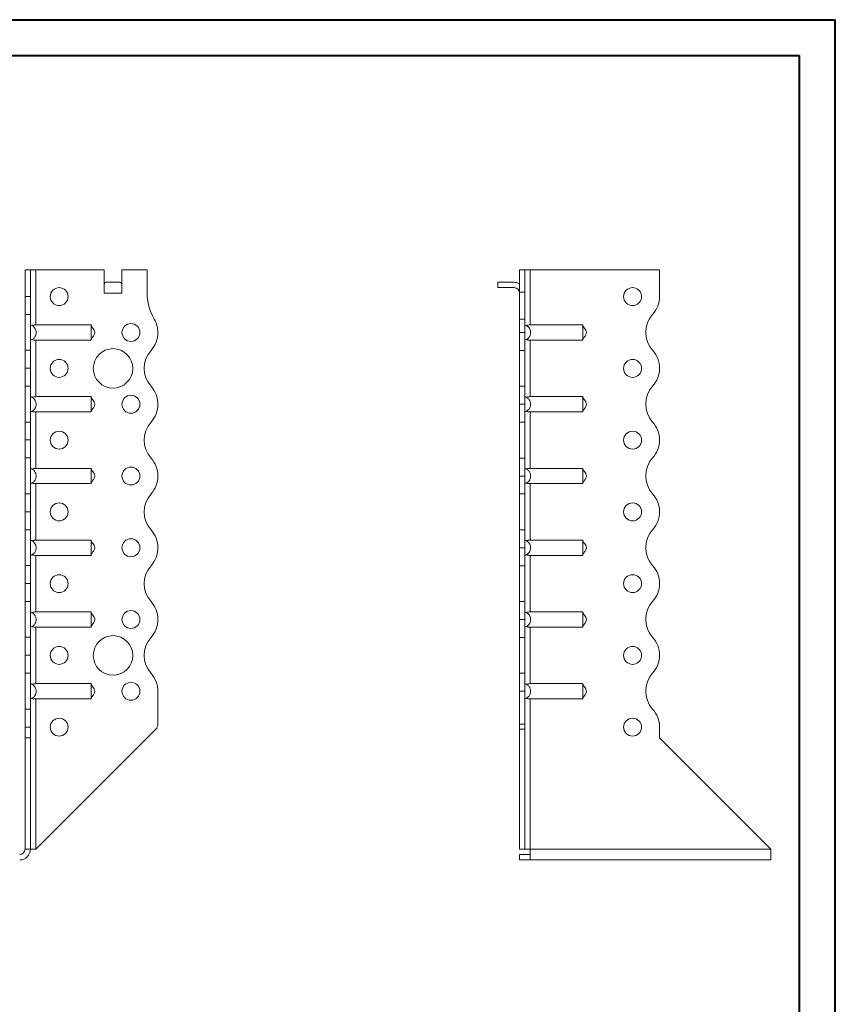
# Model space of a CAD drawing. Header units: millimetres. Extents: x 0 to 210, y 0 to 297.
# Tile 6 of 6: x 96 to 210, y 160 to 297. Entities that reach past the tile are written whole.
import ezdxf

# ---------------------------------------------------------------- set-up
doc = ezdxf.new("R2010")
doc.units = ezdxf.units.MM

msp = doc.modelspace()

# ---------------------------------------------------------------- linework, layer by layer
at = {"color": 7, "linetype": 'Continuous', "lineweight": 40}
for p, q in [((0.08, 297.21), (210.08, 297.21)), ((210.08, 0.21), (210.08, 297.21)), ((210.08, 292.21), (210.08, 297.21)), ((10.08, 292.21), (205.08, 292.21)), ((205.08, 5.21), (205.08, 292.21))]:
    msp.add_line(p, q, dxfattribs=at)
at = {"color": 7, "linetype": 'Continuous', "lineweight": 15}
for p, q in [((97.21, 262.37), (97.96, 262.37)), ((97.21, 258.64), (97.21, 262.37)), ((97.96, 258.64), (97.96, 262.37)), ((98.71, 262.37), (97.96, 262.37)), ((98.71, 254.68), (98.71, 262.37)), ((98.71, 262.37), (108.21, 262.37)), ((108.21, 259.12), (108.21, 262.37)), ((110.71, 259.12), (110.71, 262.37)), ((110.71, 262.37), (114.21, 262.37)), ((114.21, 262.37), (114.21, 259.23)), ((166.84, 262.37), (166.09, 262.37)), ((166.09, 262.37), (166.09, 259.23)), ((166.84, 262.37), (166.84, 259.23)), ((167.59, 262.37), (166.84, 262.37)), ((167.59, 254.68), (167.59, 262.37)), ((185.59, 262.37), (167.59, 262.37)), ((185.59, 258.64), (185.59, 262.37)), ((108.52, 260.62), (110.4, 260.62)), ((163.09, 260.62), (163.09, 259.87)), ((163.09, 260.62), (165.34, 260.62)), ((165.34, 259.87), (163.09, 259.87)), ((97.21, 258.64), (97.96, 258.64)), ((97.21, 256.14), (97.21, 258.64)), ((97.96, 258.64), (97.96, 256.14)), ((108.21, 259.12), (110.71, 259.12)), ((166.09, 259.23), (166.84, 259.23)), ((166.09, 255.49), (166.09, 259.23)), ((166.84, 259.23), (166.84, 255.49)), ((97.96, 256.14), (97.21, 256.14)), ((97.21, 251.14), (97.21, 256.14)), ((97.96, 251.14), (97.96, 256.14)), ((166.09, 253.62), (166.09, 255.49)), ((166.09, 255.49), (166.84, 255.49)), ((166.84, 255.49), (166.84, 253.62)), ((98.71, 254.68), (106.41, 254.68)), ((167.59, 254.68), (174.9, 254.68)), ((98.71, 252.56), (106.41, 252.56)), ((98.71, 244.68), (98.71, 252.56)), ((166.09, 253.62), (166.84, 253.62)), ((166.09, 251.12), (166.09, 253.62)), ((166.84, 253.62), (166.84, 251.12)), ((167.59, 252.56), (174.9, 252.56)), ((167.59, 244.68), (167.59, 252.56)), ((97.21, 251.14), (97.96, 251.14)), ((97.21, 248.64), (97.21, 251.14)), ((97.96, 251.14), (97.96, 248.64)), ((166.84, 251.12), (166.09, 251.12)), ((166.09, 246.12), (166.09, 251.12)), ((166.84, 246.12), (166.84, 251.12)), ((97.21, 248.64), (97.96, 248.64)), ((97.21, 246.14), (97.21, 248.64)), ((97.96, 248.64), (97.21, 248.64)), ((97.21, 248.64), (97.21, 248.64)), ((97.96, 248.64), (97.96, 246.14)), ((97.96, 248.64), (97.96, 248.64)), ((185.59, 248.64), (185.59, 248.64)), ((97.96, 246.14), (97.21, 246.14)), ((97.21, 241.14), (97.21, 246.14)), ((97.96, 241.14), (97.96, 246.14)), ((166.09, 246.12), (166.84, 246.12)), ((166.09, 243.62), (166.09, 246.12)), ((166.84, 246.12), (166.84, 243.62)), ((98.71, 244.68), (106.41, 244.68)), ((167.59, 244.68), (174.9, 244.68)), ((115.71, 243.62), (115.71, 243.62)), ((166.84, 243.62), (166.09, 243.62)), ((166.09, 241.12), (166.09, 243.62)), ((166.84, 243.62), (166.84, 241.12)), ((98.71, 242.56), (106.41, 242.56)), ((98.71, 234.68), (98.71, 242.56)), ((167.59, 242.56), (174.9, 242.56)), ((167.59, 234.68), (167.59, 242.56)), ((97.21, 241.14), (97.96, 241.14)), ((97.21, 238.64), (97.21, 241.14)), ((97.96, 241.14), (97.96, 238.64)), ((166.84, 241.12), (166.09, 241.12)), ((166.09, 236.12), (166.09, 241.12)), ((166.84, 236.12), (166.84, 241.12)), ((97.96, 238.64), (97.21, 238.64)), ((97.21, 238.64), (97.96, 238.64)), ((97.21, 238.64), (97.21, 238.64)), ((97.21, 236.14), (97.21, 238.64)), ((97.96, 238.64), (97.96, 238.64)), ((97.96, 238.64), (97.96, 236.14)), ((185.59, 238.64), (185.59, 238.64)), ((97.96, 236.14), (97.21, 236.14)), ((97.21, 231.14), (97.21, 236.14)), ((97.96, 231.14), (97.96, 236.14)), ((166.09, 236.12), (166.84, 236.12)), ((166.09, 233.62), (166.09, 236.12)), ((166.84, 236.12), (166.84, 233.62)), ((98.71, 234.68), (106.41, 234.68)), ((167.59, 234.68), (174.9, 234.68)), ((115.71, 233.62), (115.71, 233.62)), ((166.84, 233.62), (166.09, 233.62)), ((166.09, 231.12), (166.09, 233.62)), ((166.84, 233.62), (166.84, 231.12)), ((98.71, 232.56), (106.41, 232.56)), ((98.71, 224.68), (98.71, 232.56)), ((167.59, 232.56), (174.9, 232.56)), ((167.59, 224.68), (167.59, 232.56)), ((97.21, 231.14), (97.96, 231.14)), ((97.21, 228.64), (97.21, 231.14)), ((97.96, 231.14), (97.96, 228.64)), ((166.84, 231.12), (166.09, 231.12)), ((166.09, 226.12), (166.09, 231.12)), ((166.84, 226.12), (166.84, 231.12)), ((97.96, 228.64), (97.21, 228.64)), ((97.21, 228.64), (97.96, 228.64)), ((97.21, 228.64), (97.21, 228.64)), ((97.21, 226.14), (97.21, 228.64)), ((97.96, 228.64), (97.96, 228.64)), ((97.96, 228.64), (97.96, 226.14)), ((185.59, 228.64), (185.59, 228.64)), ((97.96, 226.14), (97.21, 226.14)), ((97.21, 221.14), (97.21, 226.14)), ((97.96, 221.14), (97.96, 226.14)), ((166.09, 226.12), (166.84, 226.12)), ((166.09, 223.62), (166.09, 226.12)), ((166.84, 226.12), (166.84, 223.62)), ((98.71, 224.68), (106.41, 224.68)), ((167.59, 224.68), (174.9, 224.68)), ((98.71, 222.56), (106.41, 222.56)), ((98.71, 214.68), (98.71, 222.56)), ((115.71, 223.62), (115.71, 223.62)), ((166.84, 223.62), (166.09, 223.62)), ((166.09, 221.12), (166.09, 223.62)), ((166.84, 223.62), (166.84, 221.12)), ((167.59, 222.56), (174.9, 222.56)), ((167.59, 214.68), (167.59, 222.56)), ((97.21, 221.14), (97.96, 221.14)), ((97.21, 218.64), (97.21, 221.14)), ((97.96, 221.14), (97.96, 218.64)), ((166.84, 221.12), (166.09, 221.12)), ((166.09, 216.12), (166.09, 221.12)), ((166.84, 216.12), (166.84, 221.12)), ((97.21, 218.64), (97.96, 218.64)), ((97.21, 216.14), (97.21, 218.64)), ((97.96, 218.64), (97.21, 218.64)), ((97.21, 218.64), (97.21, 218.64)), ((97.96, 218.64), (97.96, 216.14)), ((97.96, 218.64), (97.96, 218.64)), ((185.59, 218.64), (185.59, 218.64)), ((97.96, 216.14), (97.21, 216.14)), ((97.21, 211.14), (97.21, 216.14)), ((97.96, 211.14), (97.96, 216.14)), ((166.09, 216.12), (166.84, 216.12)), ((166.09, 213.62), (166.09, 216.12)), ((166.84, 216.12), (166.84, 213.62)), ((98.71, 214.68), (106.41, 214.68)), ((167.59, 214.68), (174.9, 214.68)), ((115.71, 213.62), (115.71, 213.62)), ((166.09, 213.62), (166.84, 213.62)), ((166.09, 211.12), (166.09, 213.62)), ((166.84, 213.62), (166.09, 213.62)), ((166.09, 213.62), (166.09, 213.62)), ((166.84, 213.62), (166.84, 211.12)), ((166.84, 213.62), (166.84, 213.62)), ((98.71, 212.56), (106.41, 212.56)), ((98.71, 204.68), (98.71, 212.56)), ((167.59, 212.56), (174.9, 212.56)), ((167.59, 204.68), (167.59, 212.56)), ((97.21, 211.14), (97.96, 211.14)), ((97.21, 208.64), (97.21, 211.14)), ((97.96, 211.14), (97.96, 208.64)), ((166.84, 211.12), (166.09, 211.12)), ((166.09, 206.12), (166.09, 211.12)), ((166.84, 206.12), (166.84, 211.12)), ((97.96, 208.64), (97.21, 208.64)), ((97.21, 208.64), (97.96, 208.64)), ((97.21, 206.14), (97.21, 208.64)), ((97.21, 208.64), (97.21, 208.64)), ((97.96, 208.64), (97.96, 206.14)), ((97.96, 208.64), (97.96, 208.64)), ((185.59, 208.64), (185.59, 208.64)), ((97.96, 206.14), (97.21, 206.14)), ((97.21, 201.14), (97.21, 206.14)), ((97.96, 201.14), (97.96, 206.14)), ((166.09, 206.12), (166.84, 206.12)), ((166.09, 203.62), (166.09, 206.12)), ((166.84, 206.12), (166.84, 203.62)), ((98.71, 204.68), (106.41, 204.68)), ((167.59, 204.68), (174.9, 204.68)), ((115.71, 203.62), (115.71, 199.03)), ((166.84, 203.62), (166.09, 203.62)), ((166.09, 203.62), (166.09, 199.03)), ((166.84, 203.62), (166.84, 199.03)), ((98.71, 202.56), (106.41, 202.56)), ((98.71, 181.62), (98.71, 202.56)), ((167.59, 202.56), (174.9, 202.56)), ((167.59, 181.62), (167.59, 202.56)), ((97.21, 201.14), (97.96, 201.14)), ((97.21, 198.64), (97.21, 201.14)), ((97.96, 201.14), (97.96, 198.64)), ((166.09, 199.03), (166.84, 199.03)), ((166.09, 198.32), (166.09, 199.03)), ((166.84, 199.03), (166.84, 198.32)), ((97.96, 198.64), (97.21, 198.64)), ((97.21, 197.12), (97.21, 198.64)), ((97.96, 197.12), (97.96, 198.64)), ((98.71, 181.62), (115.42, 198.32)), ((166.84, 198.32), (166.09, 198.32)), ((166.09, 181.62), (166.09, 198.32)), ((166.84, 181.62), (166.84, 198.32)), ((185.59, 197.12), (185.59, 198.64)), ((97.21, 197.12), (97.96, 197.12)), ((97.21, 181.62), (97.21, 197.12)), ((97.96, 181.62), (97.96, 197.12)), ((201.09, 181.62), (185.59, 197.12)), ((97.21, 181.62), (97.96, 181.62)), ((97.96, 181.62), (98.71, 181.62)), ((166.84, 181.62), (166.09, 181.62)), ((166.84, 181.62), (167.59, 181.62)), ((201.09, 181.62), (167.59, 181.62)), ((167.59, 181.62), (167.59, 180.12)), ((201.09, 181.62), (201.09, 180.12)), ((167.59, 180.87), (166.09, 180.87)), ((166.09, 180.87), (166.09, 180.12)), ((167.59, 180.12), (166.09, 180.12)), ((201.09, 180.12), (167.59, 180.12))]:
    msp.add_line(p, q, dxfattribs=at)
for centre, radius in [((101.96, 258.62), 1.25), ((181.84, 258.62), 1.25), ((111.96, 253.62), 1.25), ((109.46, 248.62), 2.75), ((101.96, 248.62), 1.25), ((181.84, 248.62), 1.25), ((111.96, 243.62), 1.25), ((101.96, 238.62), 1.25), ((181.84, 238.62), 1.25), ((111.96, 233.62), 1.25), ((101.96, 228.62), 1.25), ((181.84, 228.62), 1.25), ((111.96, 223.62), 1.25), ((101.96, 218.62), 1.25), ((181.84, 218.62), 1.25), ((111.96, 213.62), 1.25), ((109.46, 208.62), 2.75), ((101.96, 208.62), 1.25), ((181.84, 208.62), 1.25), ((111.96, 203.62), 1.25), ((101.96, 198.62), 1.25), ((181.84, 198.62), 1.25)]:
    msp.add_circle(centre, radius, dxfattribs=at)
for centre, radius, start, end in [((165.34, 259.12), 1.5, 60, 90), ((165.34, 259.12), 0.75, 0, 90), ((121.71, 259.23), 7.5, 180, 209.9264), ((181.84, 258.64), 3.75, 318.1877, 0), ((111.96, 253.61), 3.75, 0.0409, 29.9264), ((187.43, 253.64), 3.75, 138.1877, 221.8123), ((111.96, 253.62), 3.75, 318.1877, 0), ((117.55, 248.62), 3.75, 138.1877, 221.8196), ((181.84, 248.64), 3.75, 0, 41.8123), ((181.84, 248.64), 3.75, 318.1804, 0), ((111.96, 243.62), 3.75, 0, 41.8196), ((187.43, 243.64), 3.75, 138.1804, 221.8123), ((111.96, 243.62), 3.75, 318.1877, 0), ((117.55, 238.62), 3.75, 138.1877, 221.8123), ((181.84, 238.64), 3.75, 0, 41.8123), ((181.84, 238.64), 3.75, 318.1804, 0), ((111.96, 233.62), 3.75, 0, 41.8123), ((187.43, 233.64), 3.75, 138.1804, 221.8123), ((111.96, 233.62), 3.75, 318.1804, 0), ((117.55, 228.62), 3.75, 138.1804, 221.8196), ((181.84, 228.64), 3.75, 0, 41.8123), ((181.84, 228.64), 3.75, 318.1804, 0), ((111.96, 223.62), 3.75, 0, 41.8196), ((187.43, 223.64), 3.75, 138.1804, 221.8196), ((111.96, 223.62), 3.75, 318.1804, 0), ((117.55, 218.62), 3.75, 138.1804, 221.8196), ((181.84, 218.64), 3.75, 0, 41.8196), ((181.84, 218.64), 3.75, 318.1804, 0), ((111.96, 213.62), 3.75, 0, 41.8196), ((187.43, 213.64), 3.75, 138.1804, 221.8196), ((111.96, 213.62), 3.75, 318.1804, 0), ((117.55, 208.62), 3.75, 138.1804, 221.8196), ((181.84, 208.64), 3.75, 0, 41.8196), ((181.84, 208.64), 3.75, 318.1877, 0), ((111.96, 203.62), 3.75, 0, 41.8196), ((187.43, 203.64), 3.75, 138.1877, 221.8123), ((181.84, 198.64), 3.75, 0, 41.8123), ((114.71, 199.03), 1, 315, 0), ((96.46, 181.62), 1.5, 270, 360), ((96.46, 181.62), 0.75, 270, 360)]:
    msp.add_arc(centre, radius, start, end, dxfattribs=at)
for centre, start_param, end_param in [((108.52, 259.12), 0, 0.523599), ((110.4, 259.12), 5.759587, 6.283185)]:
    msp.add_ellipse(centre, major_axis=(0, 1.5), ratio=0.416667, start_param=start_param, end_param=end_param, dxfattribs=at)
for points, knots in [([(97.96, 252.56), (98.02, 252.58), (98.08, 252.6), (98.18, 252.65), (98.24, 252.68), (98.33, 252.74), (98.38, 252.78), (98.46, 252.86), (98.5, 252.91), (98.58, 253), (98.61, 253.05), (98.66, 253.16), (98.69, 253.21), (98.72, 253.32), (98.74, 253.38), (98.76, 253.5), (98.76, 253.56), (98.76, 253.68), (98.76, 253.74), (98.74, 253.85), (98.72, 253.91), (98.67, 254.08), (98.61, 254.18), (98.47, 254.37), (98.38, 254.46), (98.24, 254.56), (98.18, 254.59), (98.08, 254.64), (98.02, 254.66), (97.96, 254.68)], [0, 0, 0, 0, 0.0625, 0.0625, 0.125, 0.125, 0.1875, 0.1875, 0.25, 0.25, 0.3125, 0.3125, 0.375, 0.375, 0.4375, 0.4375, 0.5, 0.5, 0.5625, 0.5625, 0.625, 0.625, 0.75, 0.75, 0.875, 0.875, 0.9375, 0.9375, 1, 1, 1, 1]), ([(98.71, 254.68), (98.66, 254.68), (98.61, 254.67), (98.51, 254.67), (98.47, 254.66), (98.38, 254.65), (98.33, 254.64), (98.25, 254.62), (98.21, 254.6), (98.18, 254.59)], [0, 0, 0, 0, 0.25, 0.25, 0.5, 0.5, 0.75, 0.75, 1, 1, 1, 1]), ([(106.41, 254.68), (106.41, 254.66), (106.41, 254.64), (106.41, 254.59), (106.41, 254.56), (106.41, 254.49), (106.41, 254.45), (106.41, 254.37), (106.41, 254.33), (106.41, 254.23), (106.41, 254.18), (106.41, 254.08), (106.41, 254.02), (106.41, 253.91), (106.41, 253.85), (106.41, 253.74), (106.41, 253.68), (106.41, 253.5), (106.41, 253.38), (106.41, 253.16), (106.41, 253.05), (106.41, 252.86), (106.41, 252.78), (106.41, 252.68), (106.41, 252.65), (106.41, 252.6), (106.41, 252.58), (106.41, 252.56)], [0, 0, 0, 0, 0.0625, 0.0625, 0.125, 0.125, 0.1875, 0.1875, 0.25, 0.25, 0.3125, 0.3125, 0.375, 0.375, 0.4375, 0.4375, 0.5, 0.5, 0.625, 0.625, 0.75, 0.75, 0.875, 0.875, 0.9375, 0.9375, 1, 1, 1, 1]), ([(106.41, 252.62), (106.44, 252.68), (106.49, 252.79), (106.61, 252.95), (106.73, 253.13), (106.85, 253.33), (106.93, 253.56), (106.9, 253.78), (106.8, 254.01), (106.66, 254.21), (106.53, 254.38), (106.44, 254.51), (106.42, 254.58), (106.41, 254.62)], [0, 0, 0, 0, 0.103535, 0.187076, 0.282267, 0.376183, 0.481926, 0.573538, 0.654559, 0.788835, 0.889561, 0.944535, 1, 1, 1, 1]), ([(166.84, 254.68), (166.9, 254.66), (166.95, 254.64), (167.06, 254.59), (167.11, 254.56), (167.21, 254.49), (167.26, 254.45), (167.34, 254.37), (167.38, 254.33), (167.45, 254.23), (167.48, 254.18), (167.54, 254.08), (167.56, 254.02), (167.6, 253.91), (167.62, 253.85), (167.63, 253.74), (167.64, 253.68), (167.64, 253.5), (167.62, 253.38), (167.54, 253.16), (167.49, 253.05), (167.35, 252.86), (167.26, 252.78), (167.11, 252.68), (167.06, 252.65), (166.95, 252.6), (166.9, 252.58), (166.84, 252.56)], [0, 0, 0, 0, 0.0625, 0.0625, 0.125, 0.125, 0.1875, 0.1875, 0.25, 0.25, 0.3125, 0.3125, 0.375, 0.375, 0.4375, 0.4375, 0.5, 0.5, 0.625, 0.625, 0.75, 0.75, 0.875, 0.875, 0.9375, 0.9375, 1, 1, 1, 1]), ([(167.06, 254.59), (167.09, 254.6), (167.13, 254.62), (167.21, 254.64), (167.25, 254.65), (167.39, 254.67), (167.49, 254.68), (167.59, 254.68)], [0, 0, 0, 0, 0.25, 0.25, 0.5, 0.5, 1, 1, 1, 1]), ([(174.9, 252.56), (174.91, 252.58), (174.9, 252.6), (174.9, 252.65), (174.9, 252.68), (174.9, 252.74), (174.9, 252.78), (174.9, 252.86), (174.9, 252.91), (174.9, 253), (174.9, 253.05), (174.9, 253.16), (174.9, 253.21), (174.9, 253.32), (174.9, 253.38), (174.9, 253.5), (174.9, 253.56), (174.9, 253.68), (174.9, 253.74), (174.9, 253.85), (174.9, 253.91), (174.9, 254.08), (174.9, 254.18), (174.9, 254.37), (174.9, 254.46), (174.9, 254.56), (174.9, 254.59), (174.9, 254.64), (174.91, 254.66), (174.9, 254.68)], [0, 0, 0, 0, 0.0625, 0.0625, 0.125, 0.125, 0.1875, 0.1875, 0.25, 0.25, 0.3125, 0.3125, 0.375, 0.375, 0.4375, 0.4375, 0.5, 0.5, 0.5625, 0.5625, 0.625, 0.625, 0.75, 0.75, 0.875, 0.875, 0.9375, 0.9375, 1, 1, 1, 1]), ([(174.9, 252.62), (174.93, 252.68), (174.98, 252.79), (175.11, 252.95), (175.22, 253.13), (175.34, 253.33), (175.42, 253.56), (175.39, 253.78), (175.29, 254.01), (175.15, 254.21), (175.02, 254.38), (174.93, 254.51), (174.91, 254.58), (174.9, 254.62)], [0, 0, 0, 0, 0.103535, 0.187076, 0.282267, 0.376183, 0.481926, 0.573538, 0.654559, 0.788835, 0.889561, 0.944535, 1, 1, 1, 1]), ([(98.18, 252.65), (98.21, 252.63), (98.25, 252.62), (98.33, 252.59), (98.38, 252.58), (98.51, 252.56), (98.61, 252.56), (98.71, 252.56)], [0, 0, 0, 0, 0.25, 0.25, 0.5, 0.5, 1, 1, 1, 1]), ([(167.59, 252.56), (167.54, 252.56), (167.49, 252.56), (167.39, 252.57), (167.34, 252.57), (167.25, 252.58), (167.21, 252.59), (167.13, 252.62), (167.09, 252.63), (167.06, 252.65)], [0, 0, 0, 0, 0.25, 0.25, 0.5, 0.5, 0.75, 0.75, 1, 1, 1, 1]), ([(97.96, 242.56), (98.02, 242.58), (98.08, 242.6), (98.18, 242.65), (98.24, 242.68), (98.33, 242.74), (98.38, 242.78), (98.46, 242.86), (98.5, 242.91), (98.58, 243), (98.61, 243.05), (98.66, 243.16), (98.69, 243.21), (98.72, 243.32), (98.74, 243.38), (98.76, 243.5), (98.76, 243.56), (98.76, 243.68), (98.76, 243.74), (98.74, 243.85), (98.72, 243.91), (98.67, 244.08), (98.61, 244.18), (98.47, 244.37), (98.38, 244.46), (98.24, 244.56), (98.18, 244.59), (98.08, 244.64), (98.02, 244.66), (97.96, 244.68)], [0, 0, 0, 0, 0.0625, 0.0625, 0.125, 0.125, 0.1875, 0.1875, 0.25, 0.25, 0.3125, 0.3125, 0.375, 0.375, 0.4375, 0.4375, 0.5, 0.5, 0.5625, 0.5625, 0.625, 0.625, 0.75, 0.75, 0.875, 0.875, 0.9375, 0.9375, 1, 1, 1, 1]), ([(98.71, 244.68), (98.66, 244.68), (98.61, 244.67), (98.51, 244.67), (98.47, 244.66), (98.33, 244.64), (98.25, 244.62), (98.18, 244.59)], [0, 0, 0, 0, 0.25, 0.25, 0.5, 0.5, 1, 1, 1, 1]), ([(106.41, 244.68), (106.41, 244.66), (106.41, 244.64), (106.41, 244.59), (106.41, 244.56), (106.41, 244.49), (106.41, 244.45), (106.41, 244.37), (106.41, 244.33), (106.41, 244.23), (106.41, 244.18), (106.41, 244.08), (106.41, 244.02), (106.41, 243.91), (106.41, 243.85), (106.41, 243.74), (106.41, 243.68), (106.41, 243.5), (106.41, 243.38), (106.41, 243.16), (106.41, 243.05), (106.41, 242.86), (106.41, 242.78), (106.41, 242.68), (106.41, 242.65), (106.41, 242.6), (106.41, 242.58), (106.41, 242.56)], [0, 0, 0, 0, 0.0625, 0.0625, 0.125, 0.125, 0.1875, 0.1875, 0.25, 0.25, 0.3125, 0.3125, 0.375, 0.375, 0.4375, 0.4375, 0.5, 0.5, 0.625, 0.625, 0.75, 0.75, 0.875, 0.875, 0.9375, 0.9375, 1, 1, 1, 1]), ([(106.41, 242.62), (106.44, 242.68), (106.49, 242.79), (106.61, 242.95), (106.73, 243.13), (106.85, 243.33), (106.93, 243.56), (106.9, 243.78), (106.8, 244.01), (106.66, 244.21), (106.53, 244.38), (106.44, 244.51), (106.42, 244.58), (106.41, 244.62)], [0, 0, 0, 0, 0.103535, 0.187076, 0.282267, 0.376183, 0.481926, 0.573538, 0.654559, 0.788835, 0.889561, 0.944535, 1, 1, 1, 1]), ([(166.84, 244.68), (166.9, 244.66), (166.95, 244.64), (167.06, 244.59), (167.11, 244.56), (167.21, 244.49), (167.26, 244.45), (167.34, 244.37), (167.38, 244.33), (167.45, 244.23), (167.48, 244.18), (167.54, 244.08), (167.56, 244.02), (167.6, 243.91), (167.62, 243.85), (167.63, 243.74), (167.64, 243.68), (167.64, 243.5), (167.62, 243.38), (167.54, 243.16), (167.49, 243.05), (167.35, 242.86), (167.26, 242.78), (167.11, 242.68), (167.06, 242.65), (166.95, 242.6), (166.9, 242.58), (166.84, 242.56)], [0, 0, 0, 0, 0.0625, 0.0625, 0.125, 0.125, 0.1875, 0.1875, 0.25, 0.25, 0.3125, 0.3125, 0.375, 0.375, 0.4375, 0.4375, 0.5, 0.5, 0.625, 0.625, 0.75, 0.75, 0.875, 0.875, 0.9375, 0.9375, 1, 1, 1, 1]), ([(167.06, 244.59), (167.09, 244.6), (167.13, 244.62), (167.21, 244.64), (167.25, 244.65), (167.39, 244.67), (167.49, 244.68), (167.59, 244.68)], [0, 0, 0, 0, 0.25, 0.25, 0.5, 0.5, 1, 1, 1, 1]), ([(174.9, 242.56), (174.91, 242.58), (174.9, 242.6), (174.9, 242.65), (174.9, 242.68), (174.9, 242.74), (174.9, 242.78), (174.9, 242.86), (174.9, 242.91), (174.9, 243), (174.9, 243.05), (174.9, 243.16), (174.9, 243.21), (174.9, 243.32), (174.9, 243.38), (174.9, 243.5), (174.9, 243.56), (174.9, 243.68), (174.9, 243.74), (174.9, 243.85), (174.9, 243.91), (174.9, 244.08), (174.9, 244.18), (174.9, 244.37), (174.9, 244.46), (174.9, 244.56), (174.9, 244.59), (174.9, 244.64), (174.91, 244.66), (174.9, 244.68)], [0, 0, 0, 0, 0.0625, 0.0625, 0.125, 0.125, 0.1875, 0.1875, 0.25, 0.25, 0.3125, 0.3125, 0.375, 0.375, 0.4375, 0.4375, 0.5, 0.5, 0.5625, 0.5625, 0.625, 0.625, 0.75, 0.75, 0.875, 0.875, 0.9375, 0.9375, 1, 1, 1, 1]), ([(174.9, 242.62), (174.93, 242.68), (174.98, 242.79), (175.11, 242.95), (175.22, 243.13), (175.34, 243.33), (175.42, 243.56), (175.39, 243.78), (175.29, 244.01), (175.15, 244.21), (175.02, 244.38), (174.93, 244.51), (174.91, 244.58), (174.9, 244.62)], [0, 0, 0, 0, 0.103535, 0.187076, 0.282267, 0.376183, 0.481926, 0.573538, 0.654559, 0.788835, 0.889561, 0.944535, 1, 1, 1, 1]), ([(98.18, 242.65), (98.21, 242.63), (98.25, 242.62), (98.33, 242.59), (98.38, 242.58), (98.51, 242.56), (98.61, 242.56), (98.71, 242.56)], [0, 0, 0, 0, 0.25, 0.25, 0.5, 0.5, 1, 1, 1, 1]), ([(167.59, 242.56), (167.54, 242.56), (167.49, 242.56), (167.39, 242.57), (167.34, 242.57), (167.25, 242.58), (167.21, 242.59), (167.13, 242.62), (167.09, 242.63), (167.06, 242.65)], [0, 0, 0, 0, 0.25, 0.25, 0.5, 0.5, 0.75, 0.75, 1, 1, 1, 1]), ([(97.96, 232.56), (98.02, 232.58), (98.08, 232.6), (98.18, 232.65), (98.24, 232.68), (98.33, 232.74), (98.38, 232.78), (98.46, 232.86), (98.5, 232.91), (98.58, 233), (98.61, 233.05), (98.66, 233.16), (98.69, 233.21), (98.72, 233.32), (98.74, 233.38), (98.76, 233.5), (98.76, 233.56), (98.76, 233.68), (98.76, 233.74), (98.74, 233.85), (98.72, 233.91), (98.67, 234.08), (98.61, 234.18), (98.47, 234.37), (98.38, 234.46), (98.24, 234.56), (98.18, 234.59), (98.08, 234.64), (98.02, 234.66), (97.96, 234.68)], [0, 0, 0, 0, 0.0625, 0.0625, 0.125, 0.125, 0.1875, 0.1875, 0.25, 0.25, 0.3125, 0.3125, 0.375, 0.375, 0.4375, 0.4375, 0.5, 0.5, 0.5625, 0.5625, 0.625, 0.625, 0.75, 0.75, 0.875, 0.875, 0.9375, 0.9375, 1, 1, 1, 1]), ([(98.71, 234.68), (98.66, 234.68), (98.61, 234.67), (98.51, 234.67), (98.47, 234.66), (98.33, 234.64), (98.25, 234.62), (98.18, 234.59)], [0, 0, 0, 0, 0.25, 0.25, 0.5, 0.5, 1, 1, 1, 1]), ([(106.41, 234.68), (106.41, 234.66), (106.41, 234.64), (106.41, 234.59), (106.41, 234.56), (106.41, 234.49), (106.41, 234.45), (106.41, 234.37), (106.41, 234.33), (106.41, 234.23), (106.41, 234.18), (106.41, 234.08), (106.41, 234.02), (106.41, 233.91), (106.41, 233.85), (106.41, 233.74), (106.41, 233.68), (106.41, 233.5), (106.41, 233.38), (106.41, 233.16), (106.41, 233.05), (106.41, 232.86), (106.41, 232.78), (106.41, 232.68), (106.41, 232.65), (106.41, 232.6), (106.41, 232.58), (106.41, 232.56)], [0, 0, 0, 0, 0.0625, 0.0625, 0.125, 0.125, 0.1875, 0.1875, 0.25, 0.25, 0.3125, 0.3125, 0.375, 0.375, 0.4375, 0.4375, 0.5, 0.5, 0.625, 0.625, 0.75, 0.75, 0.875, 0.875, 0.9375, 0.9375, 1, 1, 1, 1]), ([(166.84, 234.68), (166.9, 234.66), (166.95, 234.64), (167.06, 234.59), (167.11, 234.56), (167.21, 234.49), (167.26, 234.45), (167.34, 234.37), (167.38, 234.33), (167.45, 234.23), (167.48, 234.18), (167.54, 234.08), (167.56, 234.02), (167.6, 233.91), (167.62, 233.85), (167.63, 233.74), (167.64, 233.68), (167.64, 233.5), (167.62, 233.38), (167.54, 233.16), (167.49, 233.05), (167.35, 232.86), (167.26, 232.78), (167.11, 232.68), (167.06, 232.65), (166.95, 232.6), (166.9, 232.58), (166.84, 232.56)], [0, 0, 0, 0, 0.0625, 0.0625, 0.125, 0.125, 0.1875, 0.1875, 0.25, 0.25, 0.3125, 0.3125, 0.375, 0.375, 0.4375, 0.4375, 0.5, 0.5, 0.625, 0.625, 0.75, 0.75, 0.875, 0.875, 0.9375, 0.9375, 1, 1, 1, 1]), ([(167.06, 234.59), (167.09, 234.6), (167.13, 234.62), (167.21, 234.64), (167.25, 234.65), (167.39, 234.67), (167.49, 234.68), (167.59, 234.68)], [0, 0, 0, 0, 0.25, 0.25, 0.5, 0.5, 1, 1, 1, 1]), ([(174.9, 232.56), (174.91, 232.58), (174.9, 232.6), (174.9, 232.65), (174.9, 232.68), (174.9, 232.74), (174.9, 232.78), (174.9, 232.86), (174.9, 232.91), (174.9, 233), (174.9, 233.05), (174.9, 233.16), (174.9, 233.21), (174.9, 233.32), (174.9, 233.38), (174.9, 233.5), (174.9, 233.56), (174.9, 233.68), (174.9, 233.74), (174.9, 233.85), (174.9, 233.91), (174.9, 234.08), (174.9, 234.18), (174.9, 234.37), (174.9, 234.46), (174.9, 234.56), (174.9, 234.59), (174.9, 234.64), (174.91, 234.66), (174.9, 234.68)], [0, 0, 0, 0, 0.0625, 0.0625, 0.125, 0.125, 0.1875, 0.1875, 0.25, 0.25, 0.3125, 0.3125, 0.375, 0.375, 0.4375, 0.4375, 0.5, 0.5, 0.5625, 0.5625, 0.625, 0.625, 0.75, 0.75, 0.875, 0.875, 0.9375, 0.9375, 1, 1, 1, 1]), ([(106.41, 232.62), (106.44, 232.68), (106.49, 232.79), (106.61, 232.95), (106.73, 233.13), (106.85, 233.33), (106.93, 233.56), (106.9, 233.78), (106.8, 234.01), (106.66, 234.21), (106.53, 234.38), (106.44, 234.51), (106.42, 234.58), (106.41, 234.62)], [0, 0, 0, 0, 0.103535, 0.187076, 0.282267, 0.376183, 0.481926, 0.573538, 0.654559, 0.788835, 0.889561, 0.944535, 1, 1, 1, 1]), ([(174.9, 232.62), (174.93, 232.68), (174.98, 232.79), (175.11, 232.95), (175.22, 233.13), (175.34, 233.33), (175.42, 233.56), (175.39, 233.78), (175.29, 234.01), (175.15, 234.21), (175.02, 234.38), (174.93, 234.51), (174.91, 234.58), (174.9, 234.62)], [0, 0, 0, 0, 0.103535, 0.187076, 0.282267, 0.376183, 0.481926, 0.573538, 0.654559, 0.788835, 0.889561, 0.944535, 1, 1, 1, 1]), ([(98.18, 232.65), (98.21, 232.63), (98.25, 232.62), (98.33, 232.59), (98.38, 232.58), (98.51, 232.56), (98.61, 232.56), (98.71, 232.56)], [0, 0, 0, 0, 0.25, 0.25, 0.5, 0.5, 1, 1, 1, 1]), ([(167.59, 232.56), (167.54, 232.56), (167.49, 232.56), (167.39, 232.57), (167.34, 232.57), (167.25, 232.58), (167.21, 232.59), (167.13, 232.62), (167.09, 232.63), (167.06, 232.65)], [0, 0, 0, 0, 0.25, 0.25, 0.5, 0.5, 0.75, 0.75, 1, 1, 1, 1]), ([(97.96, 222.56), (98.02, 222.58), (98.08, 222.6), (98.18, 222.65), (98.24, 222.68), (98.33, 222.74), (98.38, 222.78), (98.46, 222.86), (98.5, 222.91), (98.58, 223), (98.61, 223.05), (98.66, 223.16), (98.69, 223.21), (98.72, 223.32), (98.74, 223.38), (98.76, 223.5), (98.76, 223.56), (98.76, 223.68), (98.76, 223.74), (98.74, 223.85), (98.72, 223.91), (98.67, 224.08), (98.61, 224.18), (98.47, 224.37), (98.38, 224.46), (98.24, 224.56), (98.18, 224.59), (98.08, 224.64), (98.02, 224.66), (97.96, 224.68)], [0, 0, 0, 0, 0.0625, 0.0625, 0.125, 0.125, 0.1875, 0.1875, 0.25, 0.25, 0.3125, 0.3125, 0.375, 0.375, 0.4375, 0.4375, 0.5, 0.5, 0.5625, 0.5625, 0.625, 0.625, 0.75, 0.75, 0.875, 0.875, 0.9375, 0.9375, 1, 1, 1, 1]), ([(98.71, 224.68), (98.66, 224.68), (98.61, 224.67), (98.51, 224.67), (98.47, 224.66), (98.33, 224.64), (98.25, 224.62), (98.18, 224.59)], [0, 0, 0, 0, 0.25, 0.25, 0.5, 0.5, 1, 1, 1, 1]), ([(106.41, 224.68), (106.41, 224.66), (106.41, 224.64), (106.41, 224.59), (106.41, 224.56), (106.41, 224.49), (106.41, 224.45), (106.41, 224.37), (106.41, 224.33), (106.41, 224.23), (106.41, 224.18), (106.41, 224.08), (106.41, 224.02), (106.41, 223.91), (106.41, 223.85), (106.41, 223.74), (106.41, 223.68), (106.41, 223.5), (106.41, 223.38), (106.41, 223.16), (106.41, 223.05), (106.41, 222.86), (106.41, 222.78), (106.41, 222.68), (106.41, 222.65), (106.41, 222.6), (106.41, 222.58), (106.41, 222.56)], [0, 0, 0, 0, 0.0625, 0.0625, 0.125, 0.125, 0.1875, 0.1875, 0.25, 0.25, 0.3125, 0.3125, 0.375, 0.375, 0.4375, 0.4375, 0.5, 0.5, 0.625, 0.625, 0.75, 0.75, 0.875, 0.875, 0.9375, 0.9375, 1, 1, 1, 1]), ([(106.41, 222.62), (106.44, 222.68), (106.49, 222.79), (106.61, 222.95), (106.73, 223.13), (106.85, 223.33), (106.93, 223.56), (106.9, 223.78), (106.8, 224.01), (106.66, 224.21), (106.53, 224.38), (106.44, 224.51), (106.42, 224.58), (106.41, 224.62)], [0, 0, 0, 0, 0.103535, 0.187076, 0.282267, 0.376183, 0.481926, 0.573538, 0.654559, 0.788835, 0.889561, 0.944535, 1, 1, 1, 1]), ([(166.84, 224.68), (166.9, 224.66), (166.95, 224.64), (167.06, 224.59), (167.11, 224.56), (167.21, 224.49), (167.26, 224.45), (167.34, 224.37), (167.38, 224.33), (167.45, 224.23), (167.48, 224.18), (167.54, 224.08), (167.56, 224.02), (167.6, 223.91), (167.62, 223.85), (167.63, 223.74), (167.64, 223.68), (167.64, 223.5), (167.62, 223.38), (167.54, 223.16), (167.49, 223.05), (167.35, 222.86), (167.26, 222.78), (167.11, 222.68), (167.06, 222.65), (166.95, 222.6), (166.9, 222.58), (166.84, 222.56)], [0, 0, 0, 0, 0.0625, 0.0625, 0.125, 0.125, 0.1875, 0.1875, 0.25, 0.25, 0.3125, 0.3125, 0.375, 0.375, 0.4375, 0.4375, 0.5, 0.5, 0.625, 0.625, 0.75, 0.75, 0.875, 0.875, 0.9375, 0.9375, 1, 1, 1, 1]), ([(167.06, 224.59), (167.09, 224.6), (167.13, 224.62), (167.21, 224.64), (167.25, 224.65), (167.39, 224.67), (167.49, 224.68), (167.59, 224.68)], [0, 0, 0, 0, 0.25, 0.25, 0.5, 0.5, 1, 1, 1, 1]), ([(174.9, 222.56), (174.91, 222.58), (174.9, 222.6), (174.9, 222.65), (174.9, 222.68), (174.9, 222.74), (174.9, 222.78), (174.9, 222.86), (174.9, 222.91), (174.9, 223), (174.9, 223.05), (174.9, 223.16), (174.9, 223.21), (174.9, 223.32), (174.9, 223.38), (174.9, 223.5), (174.9, 223.56), (174.9, 223.68), (174.9, 223.74), (174.9, 223.85), (174.9, 223.91), (174.9, 224.08), (174.9, 224.18), (174.9, 224.37), (174.9, 224.46), (174.9, 224.56), (174.9, 224.59), (174.9, 224.64), (174.91, 224.66), (174.9, 224.68)], [0, 0, 0, 0, 0.0625, 0.0625, 0.125, 0.125, 0.1875, 0.1875, 0.25, 0.25, 0.3125, 0.3125, 0.375, 0.375, 0.4375, 0.4375, 0.5, 0.5, 0.5625, 0.5625, 0.625, 0.625, 0.75, 0.75, 0.875, 0.875, 0.9375, 0.9375, 1, 1, 1, 1]), ([(174.9, 222.62), (174.93, 222.68), (174.98, 222.79), (175.11, 222.95), (175.22, 223.13), (175.34, 223.33), (175.42, 223.56), (175.39, 223.78), (175.29, 224.01), (175.15, 224.21), (175.02, 224.38), (174.93, 224.51), (174.91, 224.58), (174.9, 224.62)], [0, 0, 0, 0, 0.103535, 0.187076, 0.282267, 0.376183, 0.481926, 0.573538, 0.654559, 0.788835, 0.889561, 0.944535, 1, 1, 1, 1]), ([(98.18, 222.65), (98.21, 222.63), (98.25, 222.62), (98.33, 222.59), (98.38, 222.58), (98.51, 222.56), (98.61, 222.56), (98.71, 222.56)], [0, 0, 0, 0, 0.25, 0.25, 0.5, 0.5, 1, 1, 1, 1]), ([(167.59, 222.56), (167.54, 222.56), (167.49, 222.56), (167.39, 222.57), (167.34, 222.57), (167.25, 222.58), (167.21, 222.59), (167.13, 222.62), (167.09, 222.63), (167.06, 222.65)], [0, 0, 0, 0, 0.25, 0.25, 0.5, 0.5, 0.75, 0.75, 1, 1, 1, 1]), ([(97.96, 212.56), (98.02, 212.58), (98.08, 212.6), (98.18, 212.65), (98.24, 212.68), (98.33, 212.74), (98.38, 212.78), (98.46, 212.86), (98.5, 212.91), (98.58, 213), (98.61, 213.05), (98.66, 213.16), (98.69, 213.21), (98.72, 213.32), (98.74, 213.38), (98.76, 213.5), (98.76, 213.56), (98.76, 213.68), (98.76, 213.74), (98.74, 213.85), (98.72, 213.91), (98.67, 214.08), (98.61, 214.18), (98.47, 214.37), (98.38, 214.46), (98.24, 214.56), (98.18, 214.59), (98.08, 214.64), (98.02, 214.66), (97.96, 214.68)], [0, 0, 0, 0, 0.0625, 0.0625, 0.125, 0.125, 0.1875, 0.1875, 0.25, 0.25, 0.3125, 0.3125, 0.375, 0.375, 0.4375, 0.4375, 0.5, 0.5, 0.5625, 0.5625, 0.625, 0.625, 0.75, 0.75, 0.875, 0.875, 0.9375, 0.9375, 1, 1, 1, 1]), ([(98.71, 214.68), (98.66, 214.68), (98.61, 214.67), (98.51, 214.67), (98.47, 214.66), (98.33, 214.64), (98.25, 214.62), (98.18, 214.59)], [0, 0, 0, 0, 0.25, 0.25, 0.5, 0.5, 1, 1, 1, 1]), ([(106.41, 214.68), (106.41, 214.66), (106.41, 214.64), (106.41, 214.59), (106.41, 214.56), (106.41, 214.49), (106.41, 214.45), (106.41, 214.37), (106.41, 214.33), (106.41, 214.23), (106.41, 214.18), (106.41, 214.08), (106.41, 214.02), (106.41, 213.91), (106.41, 213.85), (106.41, 213.74), (106.41, 213.68), (106.41, 213.5), (106.41, 213.38), (106.41, 213.16), (106.41, 213.05), (106.41, 212.86), (106.41, 212.78), (106.41, 212.68), (106.41, 212.65), (106.41, 212.6), (106.41, 212.58), (106.41, 212.56)], [0, 0, 0, 0, 0.0625, 0.0625, 0.125, 0.125, 0.1875, 0.1875, 0.25, 0.25, 0.3125, 0.3125, 0.375, 0.375, 0.4375, 0.4375, 0.5, 0.5, 0.625, 0.625, 0.75, 0.75, 0.875, 0.875, 0.9375, 0.9375, 1, 1, 1, 1]), ([(106.41, 212.62), (106.44, 212.68), (106.49, 212.79), (106.61, 212.95), (106.73, 213.13), (106.85, 213.33), (106.93, 213.56), (106.9, 213.78), (106.8, 214.01), (106.66, 214.21), (106.53, 214.38), (106.44, 214.51), (106.42, 214.58), (106.41, 214.62)], [0, 0, 0, 0, 0.103535, 0.187076, 0.282267, 0.376183, 0.481926, 0.573538, 0.654559, 0.788835, 0.889561, 0.944535, 1, 1, 1, 1]), ([(166.84, 214.68), (166.9, 214.66), (166.95, 214.64), (167.06, 214.59), (167.11, 214.56), (167.21, 214.49), (167.26, 214.45), (167.34, 214.37), (167.38, 214.33), (167.45, 214.23), (167.48, 214.18), (167.54, 214.08), (167.56, 214.02), (167.6, 213.91), (167.62, 213.85), (167.63, 213.74), (167.64, 213.68), (167.64, 213.5), (167.62, 213.38), (167.54, 213.16), (167.49, 213.05), (167.35, 212.86), (167.26, 212.78), (167.11, 212.68), (167.06, 212.65), (166.95, 212.6), (166.9, 212.58), (166.84, 212.56)], [0, 0, 0, 0, 0.0625, 0.0625, 0.125, 0.125, 0.1875, 0.1875, 0.25, 0.25, 0.3125, 0.3125, 0.375, 0.375, 0.4375, 0.4375, 0.5, 0.5, 0.625, 0.625, 0.75, 0.75, 0.875, 0.875, 0.9375, 0.9375, 1, 1, 1, 1]), ([(167.06, 214.59), (167.09, 214.6), (167.13, 214.62), (167.21, 214.64), (167.25, 214.65), (167.39, 214.67), (167.49, 214.68), (167.59, 214.68)], [0, 0, 0, 0, 0.25, 0.25, 0.5, 0.5, 1, 1, 1, 1]), ([(174.9, 212.56), (174.91, 212.58), (174.9, 212.6), (174.9, 212.65), (174.9, 212.68), (174.9, 212.74), (174.9, 212.78), (174.9, 212.86), (174.9, 212.91), (174.9, 213), (174.9, 213.05), (174.9, 213.16), (174.9, 213.21), (174.9, 213.32), (174.9, 213.38), (174.9, 213.5), (174.9, 213.56), (174.9, 213.68), (174.9, 213.74), (174.9, 213.85), (174.9, 213.91), (174.9, 214.08), (174.9, 214.18), (174.9, 214.37), (174.9, 214.46), (174.9, 214.56), (174.9, 214.59), (174.9, 214.64), (174.91, 214.66), (174.9, 214.68)], [0, 0, 0, 0, 0.0625, 0.0625, 0.125, 0.125, 0.1875, 0.1875, 0.25, 0.25, 0.3125, 0.3125, 0.375, 0.375, 0.4375, 0.4375, 0.5, 0.5, 0.5625, 0.5625, 0.625, 0.625, 0.75, 0.75, 0.875, 0.875, 0.9375, 0.9375, 1, 1, 1, 1]), ([(174.9, 212.62), (174.93, 212.68), (174.98, 212.79), (175.11, 212.95), (175.22, 213.13), (175.34, 213.33), (175.42, 213.56), (175.39, 213.78), (175.29, 214.01), (175.15, 214.21), (175.02, 214.38), (174.93, 214.51), (174.91, 214.58), (174.9, 214.62)], [0, 0, 0, 0, 0.103535, 0.1870758, 0.2822675, 0.3761829, 0.4819262, 0.5735379, 0.6545588, 0.7888354, 0.8895615, 0.9445346, 1, 1, 1, 1]), ([(98.18, 212.65), (98.21, 212.63), (98.25, 212.62), (98.33, 212.59), (98.38, 212.58), (98.51, 212.56), (98.61, 212.56), (98.71, 212.56)], [0, 0, 0, 0, 0.25, 0.25, 0.5, 0.5, 1, 1, 1, 1]), ([(167.59, 212.56), (167.54, 212.56), (167.49, 212.56), (167.39, 212.57), (167.34, 212.57), (167.25, 212.58), (167.21, 212.59), (167.13, 212.62), (167.09, 212.63), (167.06, 212.65)], [0, 0, 0, 0, 0.25, 0.25, 0.5, 0.5, 0.75, 0.75, 1, 1, 1, 1]), ([(97.96, 202.56), (98.02, 202.58), (98.08, 202.6), (98.18, 202.65), (98.24, 202.68), (98.33, 202.74), (98.38, 202.78), (98.46, 202.86), (98.5, 202.91), (98.58, 203), (98.61, 203.05), (98.66, 203.16), (98.69, 203.21), (98.72, 203.32), (98.74, 203.38), (98.76, 203.5), (98.76, 203.56), (98.76, 203.68), (98.76, 203.74), (98.74, 203.85), (98.72, 203.91), (98.67, 204.08), (98.61, 204.18), (98.47, 204.37), (98.38, 204.46), (98.24, 204.56), (98.18, 204.59), (98.08, 204.64), (98.02, 204.66), (97.96, 204.68)], [0, 0, 0, 0, 0.0625, 0.0625, 0.125, 0.125, 0.1875, 0.1875, 0.25, 0.25, 0.3125, 0.3125, 0.375, 0.375, 0.4375, 0.4375, 0.5, 0.5, 0.5625, 0.5625, 0.625, 0.625, 0.75, 0.75, 0.875, 0.875, 0.9375, 0.9375, 1, 1, 1, 1]), ([(98.71, 204.68), (98.66, 204.68), (98.61, 204.67), (98.51, 204.67), (98.47, 204.66), (98.33, 204.64), (98.25, 204.62), (98.18, 204.59)], [0, 0, 0, 0, 0.25, 0.25, 0.5, 0.5, 1, 1, 1, 1]), ([(106.41, 204.68), (106.41, 204.66), (106.41, 204.64), (106.41, 204.59), (106.41, 204.56), (106.41, 204.49), (106.41, 204.45), (106.41, 204.37), (106.41, 204.33), (106.41, 204.23), (106.41, 204.18), (106.41, 204.08), (106.41, 204.02), (106.41, 203.91), (106.41, 203.85), (106.41, 203.74), (106.41, 203.68), (106.41, 203.5), (106.41, 203.38), (106.41, 203.16), (106.41, 203.05), (106.41, 202.86), (106.41, 202.78), (106.41, 202.68), (106.41, 202.65), (106.41, 202.6), (106.41, 202.58), (106.41, 202.56)], [0, 0, 0, 0, 0.0625, 0.0625, 0.125, 0.125, 0.1875, 0.1875, 0.25, 0.25, 0.3125, 0.3125, 0.375, 0.375, 0.4375, 0.4375, 0.5, 0.5, 0.625, 0.625, 0.75, 0.75, 0.875, 0.875, 0.9375, 0.9375, 1, 1, 1, 1]), ([(106.41, 202.62), (106.44, 202.68), (106.49, 202.79), (106.61, 202.95), (106.73, 203.13), (106.85, 203.33), (106.93, 203.56), (106.9, 203.78), (106.8, 204.01), (106.66, 204.21), (106.53, 204.38), (106.44, 204.51), (106.42, 204.58), (106.41, 204.62)], [0, 0, 0, 0, 0.103535, 0.187076, 0.282267, 0.376183, 0.481926, 0.573538, 0.654559, 0.788835, 0.889561, 0.944535, 1, 1, 1, 1]), ([(166.84, 204.68), (166.9, 204.66), (166.95, 204.64), (167.06, 204.59), (167.11, 204.56), (167.21, 204.49), (167.26, 204.45), (167.34, 204.37), (167.38, 204.33), (167.45, 204.23), (167.48, 204.18), (167.54, 204.08), (167.56, 204.02), (167.6, 203.91), (167.62, 203.85), (167.63, 203.74), (167.64, 203.68), (167.64, 203.5), (167.62, 203.38), (167.54, 203.16), (167.49, 203.05), (167.35, 202.86), (167.26, 202.78), (167.11, 202.68), (167.06, 202.65), (166.95, 202.6), (166.9, 202.58), (166.84, 202.56)], [0, 0, 0, 0, 0.0625, 0.0625, 0.125, 0.125, 0.1875, 0.1875, 0.25, 0.25, 0.3125, 0.3125, 0.375, 0.375, 0.4375, 0.4375, 0.5, 0.5, 0.625, 0.625, 0.75, 0.75, 0.875, 0.875, 0.9375, 0.9375, 1, 1, 1, 1]), ([(167.06, 204.59), (167.09, 204.6), (167.13, 204.62), (167.21, 204.64), (167.25, 204.65), (167.39, 204.67), (167.49, 204.68), (167.59, 204.68)], [0, 0, 0, 0, 0.25, 0.25, 0.5, 0.5, 1, 1, 1, 1]), ([(174.9, 202.56), (174.91, 202.58), (174.9, 202.6), (174.9, 202.65), (174.9, 202.68), (174.9, 202.74), (174.9, 202.78), (174.9, 202.86), (174.9, 202.91), (174.9, 203), (174.9, 203.05), (174.9, 203.16), (174.9, 203.21), (174.9, 203.32), (174.9, 203.38), (174.9, 203.5), (174.9, 203.56), (174.9, 203.68), (174.9, 203.74), (174.9, 203.85), (174.9, 203.91), (174.9, 204.08), (174.9, 204.18), (174.9, 204.37), (174.9, 204.46), (174.9, 204.56), (174.9, 204.59), (174.9, 204.64), (174.91, 204.66), (174.9, 204.68)], [0, 0, 0, 0, 0.0625, 0.0625, 0.125, 0.125, 0.1875, 0.1875, 0.25, 0.25, 0.3125, 0.3125, 0.375, 0.375, 0.4375, 0.4375, 0.5, 0.5, 0.5625, 0.5625, 0.625, 0.625, 0.75, 0.75, 0.875, 0.875, 0.9375, 0.9375, 1, 1, 1, 1]), ([(174.9, 202.62), (174.93, 202.68), (174.98, 202.79), (175.11, 202.95), (175.22, 203.13), (175.34, 203.33), (175.42, 203.56), (175.39, 203.78), (175.29, 204.01), (175.15, 204.21), (175.02, 204.38), (174.93, 204.51), (174.91, 204.58), (174.9, 204.62)], [0, 0, 0, 0, 0.103535, 0.187076, 0.282267, 0.376183, 0.481926, 0.573538, 0.654559, 0.788835, 0.889561, 0.944535, 1, 1, 1, 1]), ([(98.18, 202.65), (98.21, 202.63), (98.25, 202.62), (98.33, 202.59), (98.38, 202.58), (98.51, 202.56), (98.61, 202.56), (98.71, 202.56)], [0, 0, 0, 0, 0.25, 0.25, 0.5, 0.5, 1, 1, 1, 1]), ([(167.59, 202.56), (167.54, 202.56), (167.49, 202.56), (167.39, 202.57), (167.34, 202.57), (167.25, 202.58), (167.21, 202.59), (167.13, 202.62), (167.09, 202.63), (167.06, 202.65)], [0, 0, 0, 0, 0.25, 0.25, 0.5, 0.5, 0.75, 0.75, 1, 1, 1, 1])]:
    msp.add_open_spline(points, degree=3, knots=knots, dxfattribs=at)

doc.saveas('drawing.dxf')
